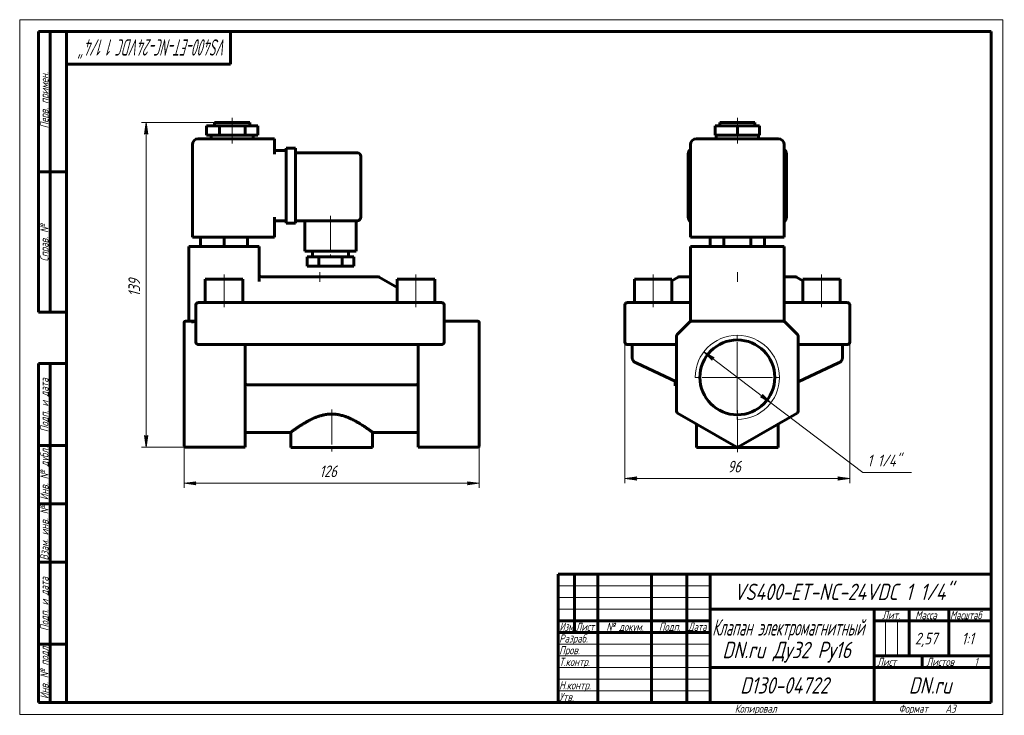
# Model space of a CAD drawing. Header units: millimetres. Extents: x 0 to 421, y 0 to 297.
import ezdxf

# ---------------------------------------------------------------- set-up
doc = ezdxf.new("R2010")
doc.units = ezdxf.units.MM
for name, pattern in [('K5LT_AXLED', [19.5, 15, -1.5, 1.5, -1.5]), ('K5LT_BASIC', [0]), ('K5LT_THIN', [0])]:
    doc.linetypes.add(name, pattern=pattern)
doc.layers.add('Системный слой', color=7, linetype='Continuous')
doc.layers.add('Системный слой (1)', color=251, linetype='Continuous', true_color=0x6c6c6c)
doc.styles.add('KDIMTEXTSTYLE', font='GOST_AU.SHX', dxfattribs={"width": 0.96, "oblique": 15, "height": 5})
doc.styles.add('KTEXTSTYLE', font='GOST_AU.SHX', dxfattribs={"width": 0.96, "height": 5})
doc.dimstyles.new('KDIMSTYLE (1.00)', dxfattribs={"dimtxt": 5, "dimasz": 1, "dimexe": 2, "dimexo": 0, "dimgap": 1, "dimtad": 1, "dimtxsty": 'KDIMTEXTSTYLE', "dimsah": 1, "dimcen": 0, "dimdle": 1, "dimadec": 0, "dimazin": 0, "dimtfac": 0.667, "dimtmove": 0, "dimatfit": 3, "dimfxl": 1, "dimtvp": 1, "dimtolj": 1, "dimtzin": 0, "dimarcsym": 0})

# ---------------------------------------------------------------- blocks, each defined once
blk = doc.blocks.new('U0')
at = {"layer": 'Системный слой (1)', "color": 150, "linetype": 'K5LT_BASIC', "lineweight": 60, "true_color": 0x0080ff}
for p, q in [((331.83, 186.93), (334.6, 185.33)), ((350.6, 176.1), (350.66, 176.07))]:
    blk.add_line(p, q, dxfattribs=at)
blk = doc.blocks.new('U1')
at = {"layer": 'Системный слой (1)', "color": 150, "linetype": 'K5LT_BASIC', "lineweight": 60, "true_color": 0x0080ff}
for p, q in [((281.37, 186.93), (278.6, 185.33)), ((262.6, 176.1), (262.55, 176.07))]:
    blk.add_line(p, q, dxfattribs=at)
blk = doc.blocks.new('U2')
at = {"layer": 'Системный слой (1)', "color": 150, "linetype": 'K5LT_BASIC', "lineweight": 60, "true_color": 0x0080ff}
for p, q in [((286.6, 187.07), (282.05, 187.07)), ((331.33, 187.07), (326.6, 187.07))]:
    blk.add_line(p, q, dxfattribs=at)
blk = doc.blocks.new('U3')
at = {"layer": 'Системный слой (1)', "color": 150, "linetype": 'K5LT_BASIC', "lineweight": 60, "true_color": 0x0080ff}
for q in [(326.6, 168.07), (326.9, 167.77)]:
    blk.add_line((326.6, 168.07), q, dxfattribs=at)
blk = doc.blocks.new('U4')
at = {"layer": 'Системный слой (1)', "color": 150, "linetype": 'K5LT_BASIC', "lineweight": 60, "true_color": 0x0080ff}
for p, q in [((286.4, 167.86), (286.36, 167.82)), ((286.46, 167.92), (286.45, 167.91))]:
    blk.add_line(p, q, dxfattribs=at)
blk = doc.blocks.new('D0')
at = {"layer": 'Системный слой (1)'}
for points in [[(258.6, 100.82), (263.6, 101.48), (263.1, 100.82), (263.6, 100.17)], [(354.6, 100.82), (349.6, 101.48), (350.1, 100.82), (349.6, 100.17)]]:
    blk.add_hatch(color=7, dxfattribs=at).paths.add_polyline_path(points)
at = {"layer": 'Системный слой (1)', "color": 7, "linetype": 'K5LT_THIN', "lineweight": 18}
for p, q in [((354.6, 167.07), (354.6, 98.82)), ((258.6, 163.28), (258.6, 98.82)), ((258.6, 100.82), (263.6, 101.48)), ((263.6, 101.48), (263.1, 100.82)), ((350.1, 100.82), (349.6, 101.48)), ((349.6, 101.48), (354.6, 100.82)), ((263.6, 100.17), (258.6, 100.82)), ((263.1, 100.82), (263.6, 100.17)), ((354.6, 100.82), (349.6, 100.17)), ((349.6, 100.17), (350.1, 100.82))]:
    blk.add_line(p, q, dxfattribs=at)
blk.add_wipeout([(302.45, 101.82), (302.45, 109.21), (310.42, 109.21), (310.42, 101.82)]).dxf.layer = 'Системный слой (1)'
blk.add_line((258.6, 100.82), (354.6, 100.82), dxfattribs=at)
at = {"layer": 'Системный слой (1)', "color": 7, "insert": (302.45, 108.41), "char_height": 5, "attachment_point": 1, "style": 'KTEXTSTYLE'}
blk.add_mtext('\\H5.0;\\W1.000;\\Q15;\\Q15;\\W0.965;96', dxfattribs=at)
blk = doc.blocks.new('KDIMARROW_01')
at = {"layer": 'Системный слой'}
blk.add_hatch(color=0, dxfattribs=at).paths.add_polyline_path([(-5, -0.66), (0, 0), (-5, 0.66), (-4.5, 0)])
at = {"layer": 'Системный слой', "color": 0, "linetype": 'K5LT_THIN', "lineweight": 18}
for p, q in [((-4.5, 0), (-5, 0.66)), ((-5, 0.66), (0, 0)), ((0, 0), (-5, -0.66)), ((-5, -0.66), (-4.5, 0))]:
    blk.add_line(p, q, dxfattribs=at)
at = {"layer": 'Системный слой (1)', "color": 0, "linetype": 'K5LT_THIN', "lineweight": 18}
blk.add_line((70.29, 144.07), (69.29, 144.07), dxfattribs=at)
blk = doc.blocks.new('D1')
at = {"layer": 'Системный слой (1)'}
for points in [[(296.65, 152.45), (292.26, 154.95), (295.85, 151.4), (295.85, 152.23)], [(320.94, 133.18), (317.36, 136.73), (317.36, 135.9), (316.56, 135.68)]]:
    blk.add_hatch(color=7, dxfattribs=at).paths.add_polyline_path(points)
at = {"layer": 'Системный слой (1)', "color": 7, "linetype": 'K5LT_THIN', "lineweight": 18}
for p, q in [((292.26, 154.95), (296.65, 152.45)), ((295.85, 151.4), (292.26, 154.95)), ((292.26, 154.95), (320.94, 133.18)), ((296.65, 152.45), (295.85, 152.23)), ((295.85, 152.23), (295.85, 151.4)), ((316.56, 135.68), (317.36, 135.9)), ((320.94, 133.18), (316.56, 135.68)), ((317.36, 135.9), (317.36, 136.73)), ((317.36, 136.73), (320.94, 133.18))]:
    blk.add_line(p, q, dxfattribs=at)
blk.add_wipeout([(362.17, 104.41), (362.17, 111.79), (378.4, 111.79), (378.4, 104.41)]).dxf.layer = 'Системный слой (1)'
for p, q in [((320.94, 133.18), (360.17, 103.41)), ((360.17, 103.41), (381.07, 103.41))]:
    blk.add_line(p, q, dxfattribs=at)
at = {"layer": 'Системный слой (1)', "color": 7, "insert": (362.17, 111), "char_height": 5, "attachment_point": 1, "style": 'KTEXTSTYLE'}
blk.add_mtext('\\H5.0;\\W1.000;\\Q15;\\Q15;\\W0.965;1 1/4"', dxfattribs=at)
blk = doc.blocks.new('U5')
at = {"layer": 'Системный слой (1)', "color": 30, "linetype": 'K5LT_AXLED', "lineweight": 18, "true_color": 0xff8000}
for q in [(306.6, 162.07), (288.6, 144.07), (324.6, 144.07), (306.6, 126.07)]:
    blk.add_line((306.6, 144.07), q, dxfattribs=at)
blk = doc.blocks.new('U6')
at = {"layer": 'Системный слой (1)', "color": 150, "linetype": 'K5LT_BASIC', "lineweight": 60, "true_color": 0x0080ff}
for p, q in [((102.45, 187.51), (102.29, 188.05)), ((102.87, 187.14), (102.45, 187.51)), ((103.43, 187.06), (102.87, 187.14))]:
    blk.add_line(p, q, dxfattribs=at)
blk = doc.blocks.new('U7')
at = {"layer": 'Системный слой (1)', "color": 150, "linetype": 'K5LT_BASIC', "lineweight": 60, "true_color": 0x0080ff}
for p, q in [((96.29, 120.57), (115.79, 120.57)), ((150.79, 120.57), (170.29, 120.57))]:
    blk.add_line(p, q, dxfattribs=at)
blk = doc.blocks.new('U8')
at = {"layer": 'Системный слой (1)', "color": 150, "linetype": 'K5LT_BASIC', "lineweight": 60, "true_color": 0x0080ff}
for p, q in [((102.29, 188.05), (102.29, 188.02)), ((102.29, 188.02), (102.3, 187.99)), ((102.3, 187.99), (102.3, 187.97))]:
    blk.add_line(p, q, dxfattribs=at)
blk = doc.blocks.new('D2')
at = {"layer": 'Системный слой (1)'}
for points in [[(70.29, 98.82), (75.29, 99.48), (74.79, 98.82), (75.29, 98.17)], [(191.29, 98.17), (196.29, 98.82), (191.29, 99.48), (191.79, 98.82)]]:
    blk.add_hatch(color=7, dxfattribs=at).paths.add_polyline_path(points)
at = {"layer": 'Системный слой (1)', "color": 7, "linetype": 'K5LT_THIN', "lineweight": 18}
for p, q in [((70.29, 129.84), (70.29, 96.82)), ((196.29, 129.65), (196.29, 96.82)), ((70.29, 98.82), (75.29, 99.48)), ((75.29, 98.17), (70.29, 98.82)), ((75.29, 99.48), (74.79, 98.82)), ((74.79, 98.82), (75.29, 98.17)), ((191.79, 98.82), (191.29, 99.48)), ((191.29, 99.48), (196.29, 98.82)), ((196.29, 98.82), (191.29, 98.17)), ((191.29, 98.17), (191.79, 98.82))]:
    blk.add_line(p, q, dxfattribs=at)
blk.add_wipeout([(128.08, 99.82), (128.08, 107.21), (138.09, 107.21), (138.09, 99.82)]).dxf.layer = 'Системный слой (1)'
blk.add_line((70.29, 98.82), (196.29, 98.82), dxfattribs=at)
at = {"layer": 'Системный слой (1)', "color": 7, "insert": (128.08, 106.41), "char_height": 5, "attachment_point": 1, "style": 'KTEXTSTYLE'}
blk.add_mtext('\\H5.0;\\W1.000;\\Q15;\\Q15;\\W0.965;126', dxfattribs=at)
blk = doc.blocks.new('D3')
at = {"layer": 'Системный слой (1)'}
for points in [[(54.69, 248.07), (54.03, 253.07), (53.37, 248.07), (54.03, 248.57)], [(54.03, 114.22), (54.69, 119.22), (54.03, 118.72), (53.37, 119.22)]]:
    blk.add_hatch(color=7, dxfattribs=at).paths.add_polyline_path(points)
at = {"layer": 'Системный слой (1)', "color": 7, "linetype": 'K5LT_THIN', "lineweight": 18}
for p, q in [((83.29, 253.07), (52.03, 253.07)), ((53.37, 248.07), (54.03, 253.07)), ((54.03, 253.07), (54.69, 248.07)), ((54.03, 248.57), (53.37, 248.07)), ((54.69, 248.07), (54.03, 248.57)), ((54.03, 114.22), (53.37, 119.22)), ((53.37, 119.22), (54.03, 118.72)), ((54.03, 118.72), (54.69, 119.22)), ((54.69, 119.22), (54.03, 114.22)), ((73.6, 114.22), (52.03, 114.22))]:
    blk.add_line(p, q, dxfattribs=at)
blk.add_wipeout([(53.03, 178.63), (45.65, 178.63), (45.65, 188.25), (53.03, 188.25)]).dxf.layer = 'Системный слой (1)'
blk.add_line((54.03, 253.07), (54.03, 114.22), dxfattribs=at)
at = {"layer": 'Системный слой (1)', "color": 7, "insert": (46.45, 178.63), "char_height": 5, "attachment_point": 1, "rotation": 90, "style": 'KTEXTSTYLE'}
blk.add_mtext('\\H5.0;\\W1.000;\\Q15;\\Q15;\\W0.965;139', dxfattribs=at)
blk = doc.blocks.new('U9')
at = {"color": 7, "linetype": 'K5LT_THIN', "lineweight": 18}
for p, q in [((0, 0), (0, 297)), ((0, 297), (420, 297)), ((420, 297), (420, 0)), ((230, 55), (295, 55)), ((230, 50), (295, 50)), ((230, 45), (295, 45)), ((369.96, 25), (369.96, 40)), ((374.98, 25), (374.98, 40)), ((230, 30), (295, 30)), ((230, 25), (295, 25)), ((230, 20), (295, 20)), ((230, 15), (295, 15)), ((230, 10), (295, 10)), ((420, 0), (0, 0))]:
    blk.add_line(p, q, dxfattribs=at)
at = {"color": 150, "linetype": 'K5LT_BASIC', "lineweight": 60, "true_color": 0x0080ff}
for p, q in [((8, 172), (8, 292)), ((20, 292), (8, 292)), ((13, 172), (13, 292)), ((20, 5), (20, 292)), ((20, 292), (415, 292)), ((90, 292), (90, 278)), ((415, 292), (415, 5)), ((90, 278), (20, 278)), ((20, 232), (8, 232)), ((20, 172), (8, 172)), ((8, 5), (8, 150)), ((20, 150), (8, 150)), ((13, 5), (13, 150)), ((20, 115), (8, 115)), ((20, 90), (8, 90)), ((20, 65), (8, 65)), ((230, 60), (415, 60)), ((230, 5), (230, 60)), ((237, 35), (237, 60)), ((247, 5), (247, 60)), ((270, 5), (270, 60)), ((285, 5), (285, 60)), ((295, 5), (295, 60)), ((295, 45), (415, 45)), ((365, 5), (365, 45)), ((380, 25), (380, 45)), ((397, 25), (397, 45)), ((230, 40), (295, 40)), ((365, 40), (380, 40)), ((380, 40), (415, 40)), ((230, 35), (295, 35)), ((20, 30), (8, 30)), ((365, 25), (415, 25)), ((385.57, 20), (385.57, 25)), ((295, 20), (365, 20)), ((365, 20), (415, 20)), ((20, 5), (8, 5)), ((415, 5), (20, 5))]:
    blk.add_line(p, q, dxfattribs=at)
at = {"color": 7, "attachment_point": 1, "style": 'KTEXTSTYLE'}
for s, insert, char_height, rotation in [('\\H5.0;\\W1.000;\\Q15;\\Q15;\\W0.638;\\H7.00;VS400-ET-NC-24VDC 1 1/4"', (88.57, 281.64), 7, 180), ('\\H5.0;\\W1.000;\\Q15;\\Q15;\\W0.965;\\H3.50;Перв. примен.', (8.82, 250.52), 3.5, 90), ('\\H5.0;\\W1.000;\\Q15;\\Q15;\\W0.965;\\H3.50;Справ. №', (8.82, 193.63), 3.5, 90), ('\\H5.0;\\W1.000;\\Q15;\\Q15;\\W0.965;\\H3.50;Подп. и дата', (8.82, 120.66), 3.5, 90), ('\\H5.0;\\W1.000;\\Q15;\\Q15;\\W0.965;\\H3.50;Инв. № дубл.', (8.82, 91.57), 3.5, 90), ('\\H5.0;\\W1.000;\\Q15;\\Q15;\\W0.965;\\H3.50;Взам. инв. №', (8.82, 65.8), 3.5, 90), ('\\H5.0;\\W1.000;\\Q15;\\Q15;\\W0.965;\\H3.50;Подп. и дата', (8.82, 35.66), 3.5, 90), ('\\H5.0;\\W1.000;\\Q15;\\Q15;\\W0.965;\\H3.50;Инв. № подл.', (8.82, 6.57), 3.5, 90)]:
    blk.add_mtext(s, dxfattribs=dict(at, insert=insert, char_height=char_height, rotation=rotation))
for s, insert, char_height in [('\\H5.0;\\W1.000;\\Q15;\\Q15;\\W0.965;\\H7.00;VS400-ET-NC-24VDC 1 1/4"', (305.11, 55.86), 7), ('\\H5.0;\\W1.000;\\Q15;\\Q15;\\W0.965;\\H3.50;Лит.', (368.47, 44.18), 3.5), ('\\H5.0;\\W1.000;\\Q15;\\Q15;\\W0.965;\\H3.50;Масса', (382.58, 44.18), 3.5), ('\\H5.0;\\W1.000;\\Q15;\\Q15;\\W0.930;\\H3.50;Масштаб', (397.52, 44.18), 3.5), ('\\H5.0;\\W1.000;\\Q15;\\Q15;\\W0.784;\\H3.50;Изм.', (230.62, 39.18), 3.5), ('\\H5.0;\\W1.000;\\Q15;\\Q15;\\W0.799;\\H3.50;Лист', (237.61, 39.18), 3.5), ('\\H5.0;\\W1.000;\\Q15;\\Q15;\\W0.965;\\H3.50;№ докум.', (250.63, 39.18), 3.5), ('\\H5.0;\\W1.000;\\Q15;\\Q15;\\W0.965;\\H3.50;Подп.', (273.1, 39.18), 3.5), ('\\H5.0;\\W1.000;\\Q15;\\Q15;\\W0.799;\\H3.50;Дата', (285.61, 39.18), 3.5), ('\\H5.0;\\W1.000;\\Q15;\\Q15;\\W0.672;\\H7.00;Клапан электромагнитный', (295.88, 40.69), 7), ('\\H5.0;\\W1.000;\\Q15;\\Q15;\\W0.965;\\H3.50;Разраб.', (230.5, 34.18), 3.5), ('\\H5.0;\\W1.000;\\Q15;\\Q15;\\W0.965;2,57', (382.5, 34.9), 5), ('\\H5.0;\\W1.000;\\Q15;\\Q15;\\W0.965;{\\c16711680;1:1}', (402.44, 34.9), 5), ('\\H5.0;\\W1.000;\\Q15;\\Q15;\\W0.965;\\H7.00;DN.ru Ду32 Ру16', (300.2, 31.02), 7), ('\\H5.0;\\W1.000;\\Q15;\\Q15;\\W0.965;\\H3.50;Пров.', (230.5, 29.18), 3.5), ('\\H5.0;\\W1.000;\\Q15;\\Q15;\\W0.965;\\H3.50;Т.контр.', (230.5, 24.18), 3.5), ('\\H5.0;\\W1.000;\\Q15;\\Q15;\\W0.965;\\H3.50;Лист', (366.32, 24.18), 3.5), ('\\H5.0;\\W1.000;\\Q15;\\Q15;\\W0.965;\\H3.50;Листов', (387.36, 24.18), 3.5), ('\\H5.0;\\W1.000;\\Q15;\\Q15;\\W0.965;\\H3.50;1', (407.91, 24.18), 3.5), ('\\H5.0;\\W1.000;\\Q15;\\Q15;\\W0.965;\\H3.50;Н.контр.', (230.5, 14.18), 3.5), ('\\H5.0;\\W1.000;\\Q15;\\Q15;\\W0.965;\\H7.00;D130-04722', (307.8, 15.86), 7), ('\\H5.0;\\W1.000;\\Q15;\\Q15;\\W0.965;\\H7.00;DN.ru', (379.84, 15.86), 7), ('\\H5.0;\\W1.000;\\Q15;\\Q15;\\W0.965;\\H3.50;Утв.', (230.5, 9.18), 3.5), ('\\H5.0;\\W1.000;\\Q15;\\Q15;\\W0.965;\\H3.50;Копировал', (305.5, 4.18), 3.5), ('\\H5.0;\\W1.000;\\Q15;\\Q15;\\W0.965;\\H3.50;Формат', (375.5, 4.18), 3.5), ('\\H5.0;\\W1.000;\\Q15;\\Q15;\\W0.965;\\H3.50;A3', (395.5, 4.18), 3.5)]:
    blk.add_mtext(s, dxfattribs=dict(at, insert=insert, char_height=char_height))

msp = doc.modelspace()

# ---------------------------------------------------------------- linework, layer by layer
at = {"layer": 'Системный слой (1)', "color": 150, "linetype": 'K5LT_BASIC', "lineweight": 60, "true_color": 0x0080ff}
for p, q in [((83.294, 253.065), (98.294, 253.065)), ((83.294, 251.565), (83.294, 253.065)), ((98.294, 251.565), (98.294, 253.065)), ((299.103, 253.065), (314.103, 253.065)), ((299.103, 251.565), (299.103, 253.065)), ((314.103, 251.565), (314.103, 253.065)), ((79.794, 247.565), (79.794, 251.565)), ((79.794, 251.565), (85.294, 251.565)), ((85.294, 251.565), (96.294, 251.565)), ((85.294, 247.565), (85.294, 251.565)), ((96.294, 247.565), (96.294, 251.565)), ((96.294, 251.565), (101.794, 251.565)), ((101.794, 247.565), (101.794, 251.565)), ((297.076, 247.565), (297.076, 251.565)), ((297.076, 251.565), (306.603, 251.565)), ((306.603, 251.565), (316.129, 251.565)), ((306.603, 247.565), (306.603, 251.565)), ((316.129, 247.565), (316.129, 251.565)), ((108.794, 246.065), (76.294, 246.065)), ((79.794, 247.565), (85.294, 247.565)), ((81.794, 246.065), (81.794, 247.565)), ((85.294, 247.565), (96.294, 247.565)), ((96.294, 247.565), (101.794, 247.565)), ((99.794, 246.065), (99.794, 247.565)), ((108.794, 246.065), (108.794, 243.565)), ((324.103, 246.065), (289.103, 246.065)), ((297.076, 247.565), (306.603, 247.565)), ((297.603, 246.065), (297.603, 247.565)), ((306.603, 247.565), (316.129, 247.565)), ((315.603, 246.065), (315.603, 247.565)), ((73.794, 204.065), (73.794, 243.565)), ((108.794, 239.565), (108.794, 243.565)), ((108.794, 241.065), (113.794, 241.065)), ((113.794, 242.065), (117.794, 242.065)), ((113.794, 239.565), (113.794, 242.065)), ((117.794, 242.065), (117.794, 239.565)), ((117.794, 240.065), (144.294, 240.065)), ((286.603, 204.065), (286.603, 243.565)), ((326.603, 204.065), (326.603, 243.565)), ((113.794, 239.565), (113.794, 212.565)), ((117.794, 239.565), (117.794, 212.565)), ((145.794, 238.565), (145.794, 212.565)), ((285.603, 212.565), (285.603, 239.565)), ((327.603, 239.565), (327.603, 212.565)), ((108.794, 204.065), (108.794, 212.565)), ((108.794, 211.065), (113.794, 211.065)), ((113.794, 210.065), (113.794, 212.565)), ((117.794, 212.565), (117.794, 210.065)), ((117.794, 211.065), (144.294, 211.065)), ((121.794, 211.065), (121.794, 198.065)), ((143.794, 211.065), (143.794, 198.065)), ((113.794, 210.065), (117.794, 210.065)), ((76.294, 204.065), (73.794, 204.065)), ((76.294, 204.065), (108.794, 204.065)), ((77.294, 204.065), (77.294, 200.065)), ((87.294, 204.065), (87.294, 200.065)), ((97.294, 204.065), (97.294, 200.065)), ((289.103, 204.065), (286.603, 204.065)), ((289.103, 204.065), (324.103, 204.065)), ((295.056, 204.065), (295.056, 200.065)), ((300.829, 204.065), (300.829, 200.065)), ((312.376, 204.065), (312.376, 200.065)), ((318.15, 204.065), (318.15, 200.065)), ((326.603, 204.065), (324.103, 204.065)), ((72.294, 200.065), (72.294, 168.065)), ((72.294, 200.065), (74.794, 200.065)), ((99.794, 200.065), (74.794, 200.065)), ((99.794, 200.065), (102.294, 200.065)), ((102.294, 200.065), (102.294, 185.035)), ((143.794, 198.065), (121.794, 198.065)), ((125.044, 198.065), (125.044, 195.565)), ((140.544, 198.065), (140.544, 195.565)), ((286.603, 200.065), (286.603, 168.065)), ((286.603, 200.065), (289.103, 200.065)), ((324.103, 200.065), (289.103, 200.065)), ((324.103, 200.065), (326.603, 200.065)), ((326.603, 200.065), (326.603, 168.065)), ((122.794, 195.565), (122.794, 191.565)), ((127.794, 195.565), (122.794, 195.565)), ((137.794, 195.565), (127.794, 195.565)), ((127.794, 195.565), (127.794, 191.565)), ((137.794, 195.565), (137.794, 191.565)), ((142.794, 195.565), (137.794, 195.565)), ((142.794, 195.565), (142.794, 191.565)), ((127.794, 191.565), (122.794, 191.565)), ((137.794, 191.565), (127.794, 191.565)), ((142.794, 191.565), (137.794, 191.565)), ((79.294, 186.065), (95.294, 186.065)), ((79.294, 176.065), (79.294, 186.065)), ((95.294, 176.065), (95.294, 186.065)), ((153.026, 187.065), (103.561, 187.065)), ((153.526, 186.931), (161.294, 182.446)), ((161.294, 176.065), (161.294, 186.065)), ((161.294, 186.065), (177.294, 186.065)), ((177.294, 176.065), (177.294, 186.065)), ((262.603, 186.065), (278.603, 186.065)), ((262.603, 176.065), (262.603, 186.065)), ((278.603, 176.065), (278.603, 186.065)), ((282.047, 187.065), (281.871, 187.065)), ((334.603, 186.065), (350.603, 186.065)), ((334.603, 176.065), (334.603, 186.065)), ((350.603, 176.065), (350.603, 186.065)), ((286.601, 182.185), (286.603, 182.192)), ((75.294, 175.065), (75.294, 159.065)), ((76.294, 176.065), (78.294, 176.065)), ((178.294, 176.065), (78.294, 176.065)), ((178.294, 176.065), (180.294, 176.065)), ((181.294, 159.065), (181.294, 175.065)), ((258.603, 175.065), (258.603, 159.065)), ((259.603, 176.065), (261.603, 176.065)), ((261.603, 176.065), (286.603, 176.065)), ((326.603, 176.065), (351.603, 176.065)), ((351.603, 176.065), (353.603, 176.065)), ((354.603, 175.065), (354.603, 159.065)), ((70.294, 167.419), (70.294, 167.565)), ((70.294, 162.005), (70.294, 167.419)), ((73.415, 168.065), (70.794, 168.065)), ((74.794, 168.065), (73.415, 168.065)), ((74.794, 168.065), (75.294, 168.065)), ((181.294, 168.065), (195.794, 168.065)), ((196.294, 167.565), (196.294, 167.419)), ((196.294, 162.005), (196.294, 167.419)), ((286.31, 167.772), (280.896, 162.358)), ((286.603, 168.065), (286.31, 167.772)), ((286.603, 168.065), (287.017, 168.065)), ((326.189, 168.065), (287.017, 168.065)), ((326.603, 168.065), (326.189, 168.065)), ((326.747, 167.921), (326.689, 167.979)), ((332.31, 162.358), (326.896, 167.772)), ((70.294, 161.651), (70.294, 162.005)), ((70.294, 129.654), (70.294, 161.651)), ((196.294, 162.005), (196.294, 161.651)), ((196.294, 129.654), (196.294, 161.651)), ((280.603, 161.651), (280.603, 129.654)), ((332.603, 129.654), (332.603, 161.651)), ((78.294, 158.065), (76.294, 158.065)), ((78.294, 158.065), (178.294, 158.065)), ((96.294, 129.654), (96.294, 158.065)), ((170.294, 129.654), (170.294, 158.065)), ((180.294, 158.065), (178.294, 158.065)), ((261.603, 158.065), (259.603, 158.065)), ((261.603, 158.065), (261.603, 152.96)), ((261.603, 158.065), (280.603, 158.065)), ((332.603, 158.065), (351.603, 158.065)), ((353.603, 158.065), (351.603, 158.065)), ((351.603, 158.065), (351.603, 152.96)), ((263.335, 150.241), (263.33, 150.244)), ((280.603, 142.189), (263.335, 150.241)), ((349.871, 150.241), (332.603, 142.189)), ((349.871, 150.241), (349.876, 150.244)), ((97.53, 140.925), (169.057, 140.925)), ((280.103, 142.386), (280.103, 142.422)), ((280.103, 140.386), (280.103, 142.386)), ((280.182, 142.386), (280.103, 142.386)), ((280.603, 140.386), (280.103, 140.386)), ((70.294, 129.221), (70.294, 129.654)), ((70.294, 114.787), (70.294, 129.221)), ((96.294, 129.654), (96.294, 128.788)), ((96.294, 114.354), (96.294, 128.788)), ((170.294, 128.788), (170.294, 129.654)), ((170.294, 114.354), (170.294, 128.788)), ((196.294, 129.654), (196.294, 129.221)), ((196.294, 114.787), (196.294, 129.221)), ((281.103, 128.788), (306.103, 114.354)), ((307.103, 114.354), (332.103, 128.788)), ((289.103, 124.169), (289.103, 114.065)), ((324.103, 124.169), (324.103, 114.065)), ((115.794, 120.565), (115.794, 114.065)), ((150.794, 120.565), (150.794, 114.065)), ((70.294, 114.72), (70.294, 114.787)), ((70.794, 114.22), (96.294, 114.22)), ((96.294, 114.354), (96.294, 114.22)), ((150.794, 114.065), (115.794, 114.065)), ((170.294, 114.22), (170.294, 114.354)), ((170.294, 114.22), (195.794, 114.22)), ((196.294, 114.787), (196.294, 114.72)), ((324.103, 114.065), (289.103, 114.065))]:
    msp.add_line(p, q, dxfattribs=at)
at = {"layer": 'Системный слой (1)', "color": 30, "linetype": 'K5LT_AXLED', "lineweight": 18, "true_color": 0xff8000}
for p, q in [((90.794, 249.565), (90.794, 255.065)), ((306.603, 249.565), (306.603, 255.065)), ((90.794, 244.065), (90.794, 249.565)), ((306.603, 244.065), (306.603, 249.565)), ((132.794, 213.065), (132.794, 193.565)), ((87.294, 174.065), (87.294, 188.065)), ((128.294, 184.931), (128.294, 189.065)), ((169.294, 174.065), (169.294, 188.065)), ((270.603, 174.065), (270.603, 188.065)), ((306.603, 184.931), (306.603, 189.065)), ((342.603, 174.065), (342.603, 188.065))]:
    msp.add_line(p, q, dxfattribs=at)
at = {"layer": 'Системный слой (1)', "color": 150, "linetype": 'K5LT_BASIC', "lineweight": 60, "true_color": 0x0080ff}
msp.add_circle((306.603, 144.065), 16, dxfattribs=at)
for centre, radius, start, end in [((76.294, 243.565), 2.5, 90, 180), ((289.103, 243.565), 2.5, 90, 180), ((324.103, 243.565), 2.5, 0, 90), ((144.294, 238.565), 1.5, 0, 90), ((288.103, 239.565), 2.5, 126.8699, 180), ((325.103, 239.565), 2.5, 0, 53.1301), ((144.294, 212.565), 1.5, 270, 0), ((288.103, 212.565), 2.5, 180, 233.1301), ((325.103, 212.565), 2.5, 306.8699, 0), ((103.561, 186.065), 1, 90, 97.69672), ((153.026, 186.065), 1, 60, 90), ((281.871, 186.065), 1, 90, 120), ((331.335, 186.065), 1, 60, 90), ((76.294, 175.065), 1, 90, 180), ((180.294, 175.065), 1, 0, 90), ((259.603, 175.065), 1, 90, 180), ((353.603, 175.065), 1, 0, 90), ((70.794, 167.565), 0.5, 90, 180), ((195.794, 167.565), 0.5, 0, 90), ((287.017, 167.065), 1, 90, 135), ((326.189, 167.065), 1, 45, 90), ((281.603, 161.651), 1, 135, 180), ((331.603, 161.651), 1, 0, 45), ((76.294, 159.065), 1, 180, 270), ((180.294, 159.065), 1, 270, 0), ((259.603, 159.065), 1, 180, 270), ((353.603, 159.065), 1, 270, 0), ((281.603, 129.654), 1, 180, 240), ((331.603, 129.654), 1, 300, 0), ((70.794, 114.72), 0.5, 180, 270), ((195.794, 114.72), 0.5, 270, 0), ((306.603, 115.22), 1, 240, 300)]:
    msp.add_arc(centre, radius, start, end, dxfattribs=at)
at = {"layer": 'Системный слой (1)', "color": 7, "linetype": 'K5LT_THIN', "lineweight": 18}
msp.add_arc((306.603, 144.065), 18, 270, 180, dxfattribs=at)
at = {"layer": 'Системный слой (1)', "color": 150, "linetype": 'K5LT_BASIC', "lineweight": 60, "true_color": 0x0080ff}
for centre, start_param, end_param in [((285.603, 182.215), 6.2827836, 6.2831853), ((327.603, 182.215), 3.1415927, 3.1419999)]:
    msp.add_ellipse(centre, major_axis=(1, 0), ratio=0.906831, start_param=start_param, end_param=end_param, dxfattribs=at)
for points, knots in [([(286.601, 182.185), (286.601, 182.186), (286.601, 182.186), (286.601, 182.188), (286.601, 182.19), (286.602, 182.193), (286.602, 182.195), (286.602, 182.2), (286.602, 182.202), (286.603, 182.208), (286.603, 182.211), (286.603, 182.214)], [0, 0, 0, 0, 0.4, 0.4, 0.8, 0.8, 1.2, 1.2, 1.6, 1.6, 2, 2, 2, 2]), ([(326.605, 182.184), (326.605, 182.185), (326.605, 182.185), (326.604, 182.188), (326.604, 182.189), (326.604, 182.192), (326.604, 182.195), (326.603, 182.199), (326.603, 182.202), (326.603, 182.208), (326.603, 182.211), (326.603, 182.214)], [0, 0, 0, 0, 0.4, 0.4, 0.8, 0.8, 1.2, 1.2, 1.6, 1.6, 2, 2, 2, 2]), ([(74.794, 168.065), (74.726, 168.065), (74.593, 167.969), (74.388, 167.916), (74.189, 167.86), (73.993, 167.82), (73.797, 167.792), (73.605, 167.776), (73.478, 167.772), (73.415, 167.772)], [0, 0, 0, 0, 0.1940726, 0.3623054, 0.5074538, 0.6457869, 0.7773047, 0.8921854, 1, 1, 1, 1]), ([(263.335, 150.241), (263.333, 150.242), (263.331, 150.243), (263.319, 150.249), (263.31, 150.253), (263.286, 150.265), (263.273, 150.271), (263.232, 150.291), (263.206, 150.305), (263.126, 150.348), (263.074, 150.378), (262.921, 150.473), (262.823, 150.542), (262.624, 150.701), (262.524, 150.793), (262.337, 150.99), (262.249, 151.095), (262.089, 151.317), (262.016, 151.434), (261.888, 151.677), (261.832, 151.803), (261.738, 152.06), (261.7, 152.191), (261.642, 152.456), (261.623, 152.59), (261.606, 152.8), (261.603, 152.876), (261.603, 152.954), (261.603, 152.958), (261.603, 152.961)], [0.0090535, 0.0090535, 0.0090535, 0.0090535, 0.0452674, 0.0452674, 0.2376366, 0.2376366, 0.5024337, 0.5024337, 1.0320278, 1.0320278, 2.0912161, 2.0912161, 4.2005391, 4.2005391, 6.5835834, 6.5835834, 8.9914359, 8.9914359, 11.4111822, 11.4111822, 13.8294964, 13.8294964, 16.2329227, 16.2329227, 18.609503, 18.609503, 19.9434946, 19.9434946, 19.9995332, 19.9995332, 19.9995332, 19.9995332]), ([(349.871, 150.241), (349.872, 150.242), (349.874, 150.243), (349.886, 150.249), (349.896, 150.253), (349.919, 150.265), (349.933, 150.271), (349.973, 150.291), (350, 150.305), (350.079, 150.348), (350.131, 150.378), (350.284, 150.473), (350.382, 150.542), (350.581, 150.701), (350.681, 150.793), (350.869, 150.99), (350.956, 151.095), (351.117, 151.317), (351.189, 151.434), (351.318, 151.677), (351.374, 151.803), (351.468, 152.06), (351.506, 152.191), (351.563, 152.456), (351.583, 152.59), (351.599, 152.8), (351.603, 152.876), (351.603, 152.954), (351.603, 152.958), (351.603, 152.961)], [0.0090535, 0.0090535, 0.0090535, 0.0090535, 0.0452674, 0.0452674, 0.2376366, 0.2376366, 0.5024337, 0.5024337, 1.0320278, 1.0320278, 2.0912161, 2.0912161, 4.2005391, 4.2005391, 6.5835834, 6.5835834, 8.9914359, 8.9914359, 11.4111822, 11.4111822, 13.8294964, 13.8294964, 16.2329227, 16.2329227, 18.609503, 18.609503, 19.9434946, 19.9434946, 19.9995332, 19.9995332, 19.9995332, 19.9995332]), ([(97.53, 140.925), (97.502, 140.925), (97.447, 140.926), (97.365, 140.929), (97.283, 140.934), (97.2, 140.942), (97.118, 140.951), (97.037, 140.963), (96.957, 140.977), (96.877, 140.993), (96.799, 141.012), (96.722, 141.032), (96.646, 141.055), (96.572, 141.079), (96.5, 141.106), (96.43, 141.134), (96.361, 141.163), (96.316, 141.185), (96.294, 141.196)], [0, 0, 0, 0, 0.0635051, 0.1273987, 0.1916754, 0.2563489, 0.3212871, 0.3861226, 0.4507689, 0.5149045, 0.5787617, 0.6416584, 0.7038202, 0.7647723, 0.8250812, 0.8841984, 0.9425438, 1, 1, 1, 1]), ([(169.057, 140.925), (169.085, 140.925), (169.14, 140.926), (169.222, 140.929), (169.305, 140.934), (169.387, 140.942), (169.469, 140.951), (169.55, 140.963), (169.63, 140.977), (169.71, 140.993), (169.788, 141.012), (169.866, 141.032), (169.941, 141.055), (170.015, 141.079), (170.087, 141.106), (170.157, 141.134), (170.226, 141.163), (170.271, 141.185), (170.294, 141.196)], [0, 0, 0, 0, 0.0635051, 0.1273987, 0.1916754, 0.2563489, 0.3212871, 0.3861226, 0.4507689, 0.5149045, 0.5787617, 0.6416584, 0.7038202, 0.7647723, 0.8250812, 0.8841984, 0.9425438, 1, 1, 1, 1]), ([(150.794, 120.565), (150.793, 120.565), (150.756, 120.593), (150.61, 120.701), (150.42, 120.843), (150.19, 121.011), (149.908, 121.217), (149.601, 121.439), (149.283, 121.668), (148.961, 121.897), (148.605, 122.146), (148.214, 122.418), (147.787, 122.71), (147.266, 123.061), (146.643, 123.471), (145.91, 123.939), (145.202, 124.375), (144.54, 124.768), (143.884, 125.143), (143.159, 125.54), (142.361, 125.953), (141.618, 126.312), (140.939, 126.619), (140.335, 126.876), (139.734, 127.113), (139.077, 127.353), (138.347, 127.593), (137.534, 127.824), (136.761, 128.008), (136.035, 128.147), (135.365, 128.249), (134.688, 128.324), (134.014, 128.369), (133.549, 128.38), (133.113, 128.381), (132.686, 128.373), (132.072, 128.337), (131.387, 128.271), (130.646, 128.166), (129.851, 128.014), (129.129, 127.842), (128.475, 127.661), (127.817, 127.457), (127.094, 127.205), (126.307, 126.9), (125.504, 126.558), (124.689, 126.18), (123.866, 125.77), (123.126, 125.376), (122.471, 125.011), (121.844, 124.649), (121.189, 124.255), (120.512, 123.834), (119.867, 123.421), (119.257, 123.019), (118.685, 122.633), (118.155, 122.268), (117.669, 121.927), (117.228, 121.613), (116.867, 121.354), (116.578, 121.144), (116.324, 120.958), (116.098, 120.791), (115.922, 120.661), (115.819, 120.584), (115.794, 120.566), (115.794, 120.565), (115.794, 120.565)], [0, 0, 0, 0, 0.01276234, 0.02340085, 0.03191441, 0.04049573, 0.04914421, 0.05786168, 0.06456299, 0.07137586, 0.07838019, 0.08546495, 0.09278394, 0.10025692, 0.1105814, 0.12090453, 0.13122397, 0.13869015, 0.14600172, 0.15517845, 0.16415014, 0.17291572, 0.17930182, 0.18553709, 0.19149235, 0.19731823, 0.20484649, 0.21243383, 0.22007753, 0.22599203, 0.23195045, 0.23790076, 0.24380073, 0.24953727, 0.24999777, 0.25516403, 0.26062623, 0.26603092, 0.27312826, 0.28025237, 0.28740455, 0.2929061, 0.2984807, 0.30607742, 0.31390897, 0.32197308, 0.33077535, 0.33983607, 0.3491539, 0.35619902, 0.36316629, 0.37227572, 0.38139214, 0.39051502, 0.39976992, 0.40902704, 0.41828514, 0.42758558, 0.43699025, 0.44649638, 0.45378628, 0.4611455, 0.47106026, 0.48081764, 0.49041819, 0.49936276, 0.49999343, 0.49999343, 0.49999343, 0.49999343])]:
    msp.add_open_spline(points, degree=3, knots=knots, dxfattribs=at)

# ---------------------------------------------------------------- block references
at = {"layer": 'Системный слой (1)'}
for name in ['U6', 'U8', 'U1', 'U2', 'U0', 'U4', 'U3', 'U7']:
    msp.add_blockref(name, (0, 0), dxfattribs=at)

# ---------------------------------------------------------------- next in the draw order: dimensions: what is measured, and where the dimension line sits
at = {"layer": 'Системный слой (1)', "color": 7}
for base, p1, p2, text, picture, middle in [((258.603, 100.823), (354.603, 167.065), (258.603, 163.276), '\\H5.0;\\W0.965;\\Q15;\\H5.0;\\W0.965;\\Q15;\\Q15;96', 'D0', (306.603, 100.823)), ((70.294, 98.823), (196.294, 129.654), (70.294, 129.839), '\\H5.0;\\W0.965;\\Q15;\\H5.0;\\W0.965;\\Q15;\\Q15;126', 'D2', (133.294, 98.823))]:
    dim = msp.add_linear_dim(base=base, p1=p1, p2=p2, text=text, dimstyle='KDIMSTYLE (1.00)', override={"dimexo": 0, "dimblk1": 'KDIMARROW_01', "dimblk2": 'KDIMARROW_01', "dimse1": 0, "dimse2": 0, "dimclrt": 7, "dimtolj": 1}, dxfattribs=at)
    dim.commit()
    dim.dimension.update_dxf_attribs({"geometry": picture, "text_midpoint": middle, "dimtype": 160})

# ---------------------------------------------------------------- next in the draw order: linework, layer by layer
at = {"layer": 'Системный слой (1)', "color": 30, "linetype": 'K5LT_AXLED', "lineweight": 18, "true_color": 0xff8000}
msp.add_line((133.294, 130.381), (133.294, 112.065), dxfattribs=at)

# ---------------------------------------------------------------- next in the draw order: dimensions: what is measured, and where the dimension line sits
at = {"layer": 'Системный слой (1)', "color": 7}
dim = msp.add_linear_dim(base=(54.033, 253.065), p1=(73.595, 114.22), p2=(83.294, 253.065), angle=90, text='\\H5.0;\\W0.965;\\Q15;\\H5.0;\\W0.965;\\Q15;\\Q15;139', dimstyle='KDIMSTYLE (1.00)', override={"dimexo": 0, "dimblk1": 'KDIMARROW_01', "dimblk2": 'KDIMARROW_01', "dimse1": 0, "dimse2": 0, "dimclrt": 7, "dimtolj": 1}, dxfattribs=at)
dim.commit()
dim.dimension.update_dxf_attribs({"geometry": 'D3', "text_midpoint": (54.033, 183.643), "dimtype": 160})
dim = msp.add_diameter_dim_2p(p1=(292.264, 154.947), p2=(320.941, 133.184), text='\\H5.0;\\W0.965;\\Q15;\\H5.0;\\W0.965;\\Q15;\\Q15;1 1/4"', dimstyle='KDIMSTYLE (1.00)', override={"dimtih": 1, "dimtoh": 1, "dimblk1": 'KDIMARROW_01', "dimblk2": 'KDIMARROW_01', "dimclrt": 7, "dimtmove": 1, "dimatfit": 2, "dimtolj": 1}, dxfattribs=at)
dim.commit()
dim.dimension.update_dxf_attribs({"geometry": 'D1', "text_midpoint": (362.172, 103.411), "dimtype": 163})

# ---------------------------------------------------------------- next in the draw order: linework, layer by layer
at = {"layer": 'Системный слой (1)', "color": 30, "linetype": 'K5LT_AXLED', "lineweight": 18, "true_color": 0xff8000}
msp.add_line((306.603, 112.065), (306.603, 130.381), dxfattribs=at)

# ---------------------------------------------------------------- next in the draw order: block references
msp.add_blockref('U9', (0, 0))
at = {"layer": 'Системный слой (1)'}
msp.add_blockref('U5', (0, 0), dxfattribs=at)

doc.saveas('drawing.dxf')
